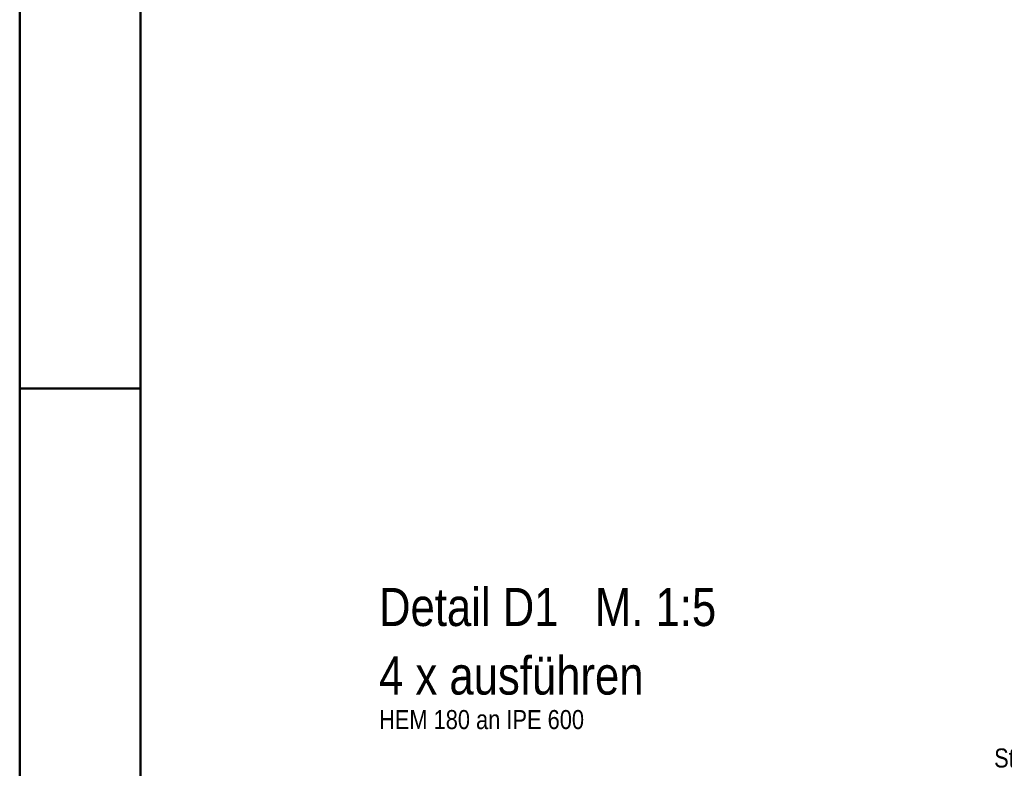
# Model space of a CAD drawing. Header units: millimetres. Extents: x 0 to 6.08, y 0 to 5.27.
# Tile 26 of 54: x 0 to 0.81, y 2.66 to 3.28. Entities that reach past the tile are written whole.
import ezdxf

# ---------------------------------------------------------------- set-up
doc = ezdxf.new("R2010")
doc.units = ezdxf.units.MM
doc.styles.add('Arial Narrow', font='ARIALN.TTF')

msp = doc.modelspace()

# ---------------------------------------------------------------- linework, layer by layer
at = {"color": 4, "linetype": 'Continuous', "lineweight": 50}
for p, q in [((0, 4.205), (0, 0)), ((0.1, 4.18), (0.1, 0.025))]:
    msp.add_line(p, q, dxfattribs=at)
at = {"color": 4, "linetype": 'Continuous', "lineweight": 50, "ltscale": 40}
msp.add_line((0, 2.97), (0.1, 2.97), dxfattribs=at)

# ---------------------------------------------------------------- texts
at = {"color": 1, "lineweight": 70, "char_height": 0.0315, "attachment_point": 7, "line_spacing_factor": 0.9, "style": 'Arial Narrow', "bg_fill": 3, "box_fill_scale": 1.2, "bg_fill_color": 256, "bg_fill_true_color": 13158600, "bg_fill_transparency": 0}
for s, insert in [('Detail D1   M. 1:5', (0.297138, 2.773133)), ('4 x ausführen', (0.297138, 2.716433))]:
    msp.add_mtext(s, dxfattribs=dict(at, insert=insert))
at = {"color": 2, "lineweight": 35, "char_height": 0.01575, "attachment_point": 7, "line_spacing_factor": 0.9, "style": 'Arial Narrow', "bg_fill": 3, "box_fill_scale": 1.2, "bg_fill_color": 256, "bg_fill_true_color": 13158600, "bg_fill_transparency": 0}
for s, insert in [('HEM 180 an IPE 600', (0.297138, 2.688083)), ('Steife t = 15 mm', (0.805734, 2.656305))]:
    msp.add_mtext(s, dxfattribs=dict(at, insert=insert))

doc.saveas('drawing.dxf')
